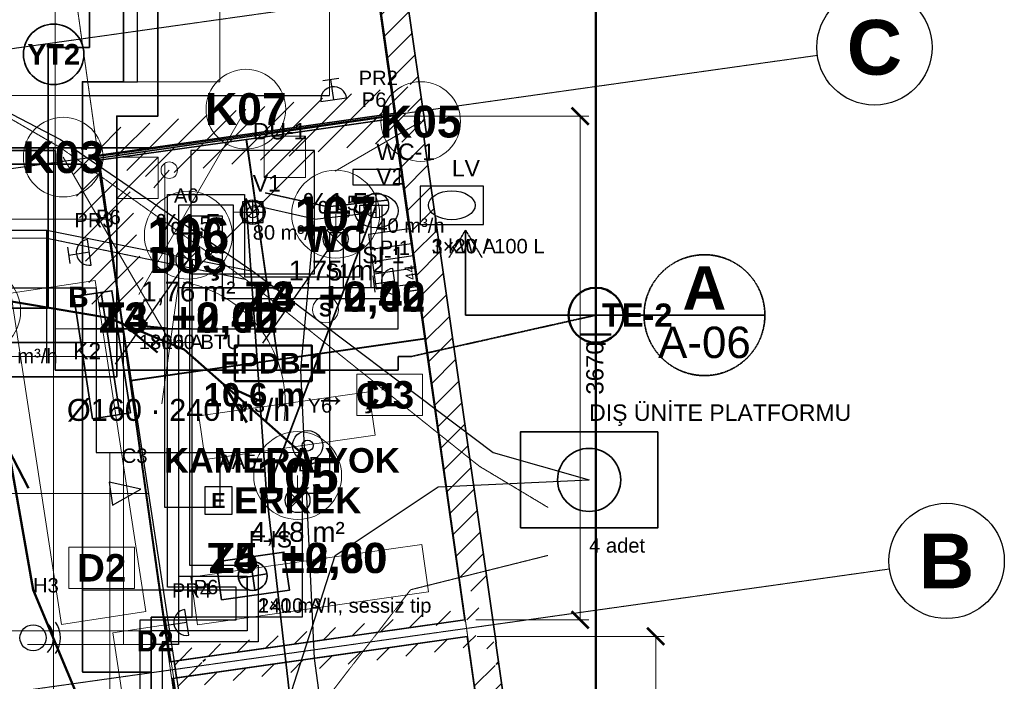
# Model space of a CAD drawing. Header units: millimetres. Extents: x -4770 to 15512, y -5017 to 16972.
# Tile 7 of 8: x 7753 to 14924, y 4633 to 9452. Entities that reach past the tile are written whole.
import ezdxf
from ezdxf.enums import TextEntityAlignment as Align

# ---------------------------------------------------------------- set-up
doc = ezdxf.new("R2010")
doc.units = ezdxf.units.MM
doc.linetypes.add('DASHDOT', pattern=[3.556, 2.54, -0.508, 0, -0.508])
doc.linetypes.add('DASHED', pattern=[1.524, 1.27, -0.254])
for name, color, linetype, lineweight in [('A-DUVAR-MEVCUT', 8, 'Continuous', 35), ('A-DUVAR-YENI', 1, 'Continuous', 35), ('A-EKIPMAN', 9, 'Continuous', 18), ('A-KAPI', 8, 'Continuous', 18), ('A-KESIT-HAT', 1, 'DASHDOT', 35), ('A-MAHAL', 250, 'Continuous', 18), ('A-MOBILYA', 9, 'Continuous', 18), ('A-TAVAN-KAPAK', 150, 'Continuous', 18), ('A-TAVAN-SINIR', 150, 'Continuous', 25), ('A-TAVAN-YAZI', 150, 'Continuous', 13), ('A-YANGIN-EKIP', 1, 'Continuous', 35), ('A-YANGIN-KACIS', 3, 'Continuous', 50), ('A-YAZI', 7, 'Continuous', 13), ('A-ZEMIN-DERZ', 253, 'Continuous', 13), ('A-ZEMIN-SINIR', 30, 'Continuous', 25), ('A-ZEMIN-YAZI', 30, 'Continuous', 13), ('E-AYD-ACIL', 3, 'Continuous', 25), ('E-AYD-ANAHTAR', 2, 'Continuous', 18), ('E-AYD-DOWNLIGHT', 2, 'Continuous', 25), ('E-AYD-LINYE', 2, 'Continuous', 25), ('E-AYD-SORTI', 2, 'DASHED', 18), ('E-KUVVET-CIHAZ', 5, 'Continuous', 25), ('E-KUVVET-LINYE', 5, 'Continuous', 25), ('E-KUVVET-PRIZ', 5, 'Continuous', 25), ('E-TOPRAK-BARA', 3, 'Continuous', 50), ('E-TOPRAK-ELEKTROT', 3, 'Continuous', 50), ('E-TOPRAK-ILETKEN', 3, 'DASHDOT', 35), ('E-TOPRAK-SERIT', 3, 'Continuous', 50), ('E-TOPRAK-YAZI', 3, 'Continuous', 13), ('E-YAZI', 7, 'Continuous', 13), ('E-ZAYIF-KAMERA', 6, 'Continuous', 25), ('E-ZAYIF-LINYE', 6, 'DASHED', 13), ('E-ZAYIF-SES', 6, 'Continuous', 25), ('E-ZAYIF-TAVA', 6, 'Continuous', 18), ('E-ZAYIF-YANGIN', 1, 'Continuous', 25), ('G-AKS-BALON', 8, 'Continuous', 25), ('G-AKS-HAT', 8, 'DASHDOT', 18), ('G-OLCU', 7, 'Continuous', 13), ('M-HAVA-BESLEME', 3, 'Continuous', 35), ('M-HAVA-BRANSMAN', 3, 'DASHED', 18), ('M-HAVA-CIHAZ', 2, 'Continuous', 35), ('M-HAVA-ISLAK', 6, 'Continuous', 25), ('M-HAVA-MENFEZ', 3, 'Continuous', 25), ('M-KLIMA-BAKIR', 4, 'Continuous', 25), ('M-KLIMA-DIS', 4, 'Continuous', 35), ('M-KLIMA-DRENAJ', 4, 'DASHED', 18), ('M-KLIMA-IC', 4, 'Continuous', 35), ('M-SIHHI-CIHAZ', 8, 'Continuous', 25), ('M-SIHHI-PIS', 8, 'Continuous', 35), ('M-SIHHI-SICAK', 30, 'DASHED', 25), ('M-SIHHI-TEMIZ', 5, 'Continuous', 25), ('M-YAZI', 7, 'Continuous', 13)]:
    doc.layers.add(name, color=color, linetype=linetype, lineweight=lineweight)
doc.styles.add('GYM', font='arial.ttf')
doc.styles.add('GYM-B', font='arialbd.ttf')
doc.dimstyles.new('GYM-50', dxfattribs={"dimscale": 50, "dimtxt": 2.5, "dimasz": 2.5, "dimexe": 1.25, "dimexo": 1.5, "dimgap": 0.9, "dimtad": 1, "dimdec": 0, "dimtxsty": 'GYM', "dimblk": 'ARCHTICK', "dimcen": 2.5, "dimclrd": 7, "dimclre": 7, "dimclrt": 7, "dimazin": 3, "dimtfac": 1, "dimtmove": 0, "dimatfit": 3, "dimlwd": 18, "dimlwe": 13})

# ---------------------------------------------------------------- blocks, each defined once
blk = doc.blocks.new('_ARCHTICK')
at = {"color": 0, "linetype": 'BYBLOCK', "const_width": 0.15}
blk.add_lwpolyline([(-0.5, -0.5), (0.5, 0.5)], dxfattribs=at)
blk = doc.blocks.new('M_MENFEZ_BESLEME')
for p, q in [((-150, 40), (150, 40)), ((-150, 0), (150, 0)), ((-150, -40), (150, -40))]:
    blk.add_line(p, q)
blk.add_lwpolyline([(-150, -75), (150, -75), (150, 75), (-150, 75)], close=True)
at = {"style": 'GYM'}
for tag, p, height in [('KOD', (0, 140), 120), ('DEBI', (0, -200), 105)]:
    blk.add_attdef(tag, p, '', height=height, dxfattribs=at)
blk = doc.blocks.new('M_VALF')
for p, q in [((0, -90), (0, 90)), ((-90, 0), (90, 0))]:
    blk.add_line(p, q)
blk.add_circle((0, 0), 90)
at = {"style": 'GYM'}
for tag, p, height in [('KOD', (0, 150), 120), ('DEBI', (0, -200), 105)]:
    blk.add_attdef(tag, p, '', height=height, dxfattribs=at)
blk = doc.blocks.new('M_FAN')
for q in [(0, 105), (-105, 0), (105, 0), (0, -105)]:
    blk.add_line((0, 0), q)
blk.add_lwpolyline([(-250, -140), (250, -140), (250, 140), (-250, 140)], close=True)
blk.add_circle((0, 0), 105)
at = {"style": 'GYM'}
for tag, p, height in [('KOD', (0, 210), 120), ('TANIM', (0, -270), 105)]:
    blk.add_attdef(tag, p, '', height=height, dxfattribs=at)
blk = doc.blocks.new('M_KLIMA_IC')
blk.add_line((-450, -60), (450, -60))
blk.add_lwpolyline([(-450, -140), (450, -140), (450, 140), (-450, 140)], close=True)
at = {"style": 'GYM'}
for tag, p, height in [('KOD', (0, 215), 120), ('KAPASITE', (0, -270), 105)]:
    blk.add_attdef(tag, p, '', height=height, dxfattribs=at)
blk = doc.blocks.new('M_KLIMA_DIS')
blk.add_lwpolyline([(-500, -350), (500, -350), (500, 350), (-500, 350)], close=True)
blk.add_circle((0, 0), 230)
at = {"style": 'GYM'}
for tag, p, height in [('KOD', (0, 430), 120), ('ADET', (0, -530), 105)]:
    blk.add_attdef(tag, p, '', height=height, dxfattribs=at)
blk = doc.blocks.new('M_KLOZET')
blk.add_lwpolyline([(-170, 150), (170, 150), (170, 260), (-170, 260)], close=True)
blk.add_ellipse((0, -40), major_axis=(160, 0), ratio=0.78)
at = {"style": 'GYM'}
blk.add_attdef('KOD', (0, 330), '', height=120, dxfattribs=at)
blk = doc.blocks.new('M_LAVABO')
blk.add_lwpolyline([(-230, -140), (230, -140), (230, 140), (-230, 140)], close=True)
blk.add_ellipse((0, 0), major_axis=(170, 0), ratio=0.62)
at = {"style": 'GYM'}
blk.add_attdef('KOD', (0, 210), '', height=120, dxfattribs=at)
blk = doc.blocks.new('M_DUS')
blk.add_line((-450, -450), (450, 450))
blk.add_lwpolyline([(-450, -450), (450, -450), (450, 450), (-450, 450)], close=True)
blk.add_circle((0, 0), 80)
at = {"style": 'GYM'}
blk.add_attdef('KOD', (0, 530), '', height=120, dxfattribs=at)
blk = doc.blocks.new('M_SUZGEC')
blk.add_lwpolyline([(-75, -75), (75, -75), (75, 75), (-75, 75)], close=True)
blk.add_circle((0, 0), 42)
blk = doc.blocks.new('M_ISITICI')
for p, q in [((-90, -150), (-90, 150)), ((0, -150), (0, 150)), ((90, -150), (90, 150))]:
    blk.add_line(p, q)
blk.add_lwpolyline([(-200, -150), (200, -150), (200, 150), (-200, 150)], close=True)
at = {"style": 'GYM'}
for tag, p, height in [('KOD', (0, 225), 120), ('GUC', (0, -285), 105)]:
    blk.add_attdef(tag, p, '', height=height, dxfattribs=at)
blk = doc.blocks.new('E_DOWNLIGHT')
for p, q in [((-64, -64), (64, 64)), ((-64, 64), (64, -64))]:
    blk.add_line(p, q)
blk.add_circle((0, 0), 90)
at = {"style": 'GYM'}
blk.add_attdef('LINYE', (0, 210), '', height=105, dxfattribs=at)
blk = doc.blocks.new('E_ACIL')
blk.add_lwpolyline([(-100, -100), (100, -100), (100, 100), (-100, 100)], close=True)
at = {"style": 'GYM-B'}
blk.add_text('E', height=110, dxfattribs=at).set_placement((0, 0), align=Align.MIDDLE_CENTER)
at = {"style": 'GYM'}
blk.add_attdef('KOD', (0, 230), '', height=105, dxfattribs=at)
blk = doc.blocks.new('E_ANAHTAR')
blk.add_line((0, 0), (130, 110))
blk.add_circle((0, 0), 60)
at = {"style": 'GYM'}
blk.add_attdef('KOD', (0, 240), '', height=105, dxfattribs=at)
blk = doc.blocks.new('E_SENSOR')
blk.add_circle((0, 0), 95)
at = {"style": 'GYM-B'}
blk.add_text('S', height=100, dxfattribs=at).set_placement((0, 0), align=Align.MIDDLE_CENTER)
at = {"style": 'GYM'}
blk.add_attdef('KOD', (0, 230), '', height=105, dxfattribs=at)
blk = doc.blocks.new('E_PRIZ')
for p, q in [((-60, 150), (60, 150)), ((0, 0), (0, 150)), ((-95, 0), (95, 0))]:
    blk.add_line(p, q)
blk.add_arc((0, 0), 95, 0, 180)
at = {"style": 'GYM'}
for tag, p in [('KOD', (195, 80)), ('LINYE', (195, -80))]:
    blk.add_attdef(tag, p, '', height=105, dxfattribs=at)
blk = doc.blocks.new('E_PRIZ_IP44')
for p, q in [((-60, 150), (60, 150)), ((0, 0), (0, 150)), ((-95, 0), (95, 0))]:
    blk.add_line(p, q)
blk.add_arc((0, 0), 95, 0, 180)
at = {"style": 'GYM'}
blk.add_text('IP44', height=70, dxfattribs=at).set_placement((0, -120), align=Align.MIDDLE_CENTER)
blk.add_attdef('KOD', (205, 80), '', height=105, dxfattribs=at)
blk = doc.blocks.new('E_KAMERA')
blk.add_lwpolyline([(-110, -85), (110, 0), (-110, 85)], close=True)
at = {"style": 'GYM'}
blk.add_attdef('KOD', (0, 210), '', height=105, dxfattribs=at)
blk = doc.blocks.new('E_HOPARLOR')
blk.add_circle((0, 0), 95)
for radius, start, end in [(150, -45, 45), (200, -35, 35)]:
    blk.add_arc((0, 0), radius, start, end)
at = {"style": 'GYM'}
blk.add_attdef('KOD', (0, 330), '', height=105, dxfattribs=at)
blk = doc.blocks.new('E_DEDEKTOR')
for radius in [110, 40]:
    blk.add_circle((0, 0), radius)
at = {"style": 'GYM'}
blk.add_attdef('KOD', (0, 240), '', height=105, dxfattribs=at)

msp = doc.modelspace()

# ---------------------------------------------------------------- hatches: boundary and pattern name
at = {"layer": 'A-DUVAR-MEVCUT'}
h = msp.add_hatch(dxfattribs=at)
h.set_pattern_fill('ANSI31', scale=40)
h.paths.add_polyline_path([(11012, 4959), (11563, 1104), (11760.98784, 1132.29865), (11209.98784, 4987.29865)])
h.paths.add_polyline_path([(11353, 1092.99729), (11563, 1104), (11532.98444, 1314), (11735.01704, 1314), (11773, 1048.25716), (11773, 914.72839), (11377.37373, 894), (11353, 894)])
h.paths.add_polyline_path([(11563, 1104), (10456, 1046), (10466.46442, 846.27395), (11573.46442, 904.27395)])
h.paths.add_polyline_path([(10432.29032, 1256), (10456, 1046), (10666, 1057.00271), (10666, 856.72839), (10278.39157, 836.42009), (10275.47486, 862.25383), (10246, 838.72565), (10246, 1256)])
h.paths.add_polyline_path([(10456, 1046), (10400, 1542), (10201.26266, 1519.56191), (10257.26266, 1023.56191)])
h.paths.add_polyline_path([(10190, 1332), (10190, 1534.60563), (10400, 1542), (10423.70968, 1332)])
h.paths.add_polyline_path([(10400, 1542), (10116, 1532), (10123.03789, 1332.12387), (10407.03789, 1342.12387)])
h.paths.add_polyline_path([(10326, 1322), (10129.89105, 1322), (10116, 1532), (10326, 1539.39437)])
h.paths.add_polyline_path([(10116, 1532), (10150, 1018), (10349.56388, 1031.20072), (10315.56388, 1545.20072)])
h.paths.add_polyline_path([(9940, 850.36842), (10150, 1018), (10136.10895, 1228), (10360, 1228), (10360, 840.69587), (10278.39157, 836.42009), (10275.47486, 862.25383), (10207.50852, 808), (9940, 808)])
h.paths.add_polyline_path([(10150, 1018), (9527.47436, 521.07164), (9652.24609, 364.7642), (10274.77173, 861.69256)])
h.paths.add_polyline_path([(9317.47436, 322.81752), (9531, 498), (9527.47436, 521.07164), (9737.47436, 688.70322), (9737.47436, 408.70048), (9618.47696, 311.07164), (9317.47436, 311.07164)])
h.paths.add_polyline_path([(9527.47436, 521.07164), (9531, 498), (9728.70495, 528.21182), (9725.17931, 551.28346)])
h.paths.add_polyline_path([(9321, 325.71005), (9531, 498), (9527.47436, 521.07164), (9741, 691.51754), (9741, 411.59301), (9590.35551, 288), (9321, 288)])
h.paths.add_polyline_path([(9531, 498), (8924, 0), (9050.85552, -154.62108), (9657.85552, 343.37892)])
h.paths.add_polyline_path([(9134, -86.40699), (8995.54426, -200), (8714, -200), (8714, 0), (8924, 0), (9134, 172.28995)])
h.paths.add_polyline_path([(8924, 0), (3241, 0), (3241, -200), (8924, -200)])
h.paths.add_polyline_path([(3067.59807, 210), (3241, 0), (3451, 0), (3451, -200), (3146.77475, -200), (3031, -59.78993), (3031, 210)])
h.paths.add_polyline_path([(3241, 0), (1957, 1555), (1802.78013, 1427.65703), (3086.78013, -127.34297)])
h.paths.add_polyline_path([(1858.5625, 1345), (1957, 1555), (2130.40193, 1345)])
h.paths.add_polyline_path([(1957, 1555), (1732, 1075), (1913.09179, 990.11322), (2138.09179, 1470.11322)])
h.paths.add_polyline_path([(1522, 904.11387), (1522, 1106.32697), (1732, 1075), (1830.4375, 1285), (1942, 1285), (1942, 1051.78408), (1854.44496, 865), (1784.19936, 865)])
h.paths.add_polyline_path([(1732, 1075), (579, 1247), (549.49132, 1049.18888), (1702.49132, 877.18888)])
h.paths.add_polyline_path([(557.26033, 1457), (579, 1247), (789, 1215.67303), (789, 1037), (631.19936, 1037), (396.03926, 1072.08026), (369, 1333.27294), (369, 1457)])
h.paths.add_polyline_path([(579, 1247), (0, 6840), (-198.93685, 6819.40561), (380.06315, 1226.40561)])
h.paths.add_polyline_path([(210, 6856.82218), (0, 6840), (21.73967, 6630), (-179.32916, 6630), (-210, 6926.27294), (-210, 7023.81848), (116.83741, 7050), (210, 7050)])
h.paths.add_polyline_path([(0, 6840), (1136, 6931), (1120.03003, 7130.36138), (-15.96997, 7039.36138)])
h.paths.add_polyline_path([(1094.75781, 7141), (1136, 6931), (926, 6914.17782), (926, 7141)])
h.paths.add_polyline_path([(1136, 6931), (853, 8372), (656.74886, 8333.45796), (939.74886, 6892.45796)])
h.paths.add_polyline_path([(1063, 8394.4824), (853, 8372), (894.24219, 8162), (690.42172, 8162), (643, 8403.46539), (643, 8550.6605), (935.73101, 8582), (1063, 8582)])
h.paths.add_polyline_path([(853, 8372), (6392, 8965), (6370.70986, 9163.8636), (831.70986, 8570.8636)])
h.paths.add_polyline_path([(6359.19864, 9175), (6392, 8965), (6182, 8942.5176), (6182, 9175)])
h.paths.add_polyline_path([(6392, 8965), (5840, 12499), (5642.39599, 12468.13486), (6194.39599, 8934.13486)])
h.paths.add_polyline_path([(6050, 12524.49073), (5840, 12499), (5872.80136, 12289), (5670.37631, 12289), (5630, 12547.49617), (5630, 12674.9773), (5910.28884, 12709), (6050, 12709)])
h.paths.add_polyline_path([(5840, 12499), (9885, 12990), (9860.90001, 13188.54267), (5815.90001, 12697.54267)])
h.paths.add_polyline_path([(9915.16355, 12780), (9885, 12990), (9675, 12964.50927), (9675, 13165.9773), (9955.28884, 13200), (10056.88905, 13200), (10095, 12934.6698), (10095, 12780)])
h.paths.add_polyline_path([(9885, 12990), (10491, 8771), (10688.96826, 8799.43536), (10082.96826, 13018.43536)])
h.paths.add_polyline_path([(10500.33896, 8561), (10473, 8753), (10281, 8725.32836), (10281, 8741.19293), (10491, 8771), (10460.83645, 8981), (10662.88905, 8981), (10701, 8715.6698), (10701, 8598.80247), (10697.05334, 8598.24229), (10701, 8570.52514), (10701, 8561)])
h.paths.add_polyline_path([(10491, 8771), (8314, 8462), (8342.10598, 8263.98471), (10519.10598, 8572.98471)])
h.paths.add_polyline_path([(8524, 8472.10401), (8329, 8444), (8356.21177, 8252), (8346.09066, 8252), (8314, 8462), (8524, 8491.80707)])
h.paths.add_polyline_path([(8314, 8462), (8485.61987, 7338.92633), (8683.32482, 7369.13815), (8511.70495, 8492.21182)])
h.paths.add_polyline_path([(8455.85699, 7548.92633), (8485.61987, 7338.92633), (8453.52921, 7548.92633)])
h.paths.add_polyline_path([(8485.61987, 7338.92633), (8329, 8444), (8130.97892, 8415.93487), (8287.59879, 7310.8612)])
h.paths.add_polyline_path([(8539, 8474.26586), (8329, 8444), (8358.76288, 8234), (8348.84129, 8234), (8314, 8462), (8539, 8493.93615)])
h.paths.add_polyline_path([(8329, 8444), (10473, 8753), (10444.47015, 8950.95466), (8300.47015, 8641.95466)])
h.paths.add_polyline_path([(10502.90199, 8543), (10473, 8753), (10263, 8722.73414), (10263, 8738.63803), (10491, 8771), (10463.4219, 8963), (10665.4745, 8963), (10683, 8840.98663), (10683, 8543)])
h.paths.add_polyline_path([(10473, 8753), (10996, 5080), (11194.00282, 5108.1937), (10671.00282, 8781.1937)])
h.paths.add_polyline_path([(11024.72088, 4870), (11012, 4959), (10786, 4926.84981), (10786, 5050.16768), (10996, 5080), (10966.09801, 5290), (11168.11534, 5290), (11206, 5023.93814), (11206, 4870)])
h.paths.add_polyline_path([(10996, 5080), (8876.81642, 4778.95156), (8904.94574, 4580.93959), (11024.12932, 4881.98803)])
h.paths.add_polyline_path([(9086.81642, 4685.12827), (8895.31677, 4657.88601), (8876.81642, 4778.95156), (9086.81642, 4808.78389)])
h.paths.add_polyline_path([(8876.81642, 4778.95156), (8895.31677, 4657.88601), (9093.02171, 4688.09783), (9074.52136, 4809.16338)])
h.paths.add_polyline_path([(9105.31677, 4687.76008), (8895.31677, 4657.88601), (8876.81642, 4778.95156), (9105.31677, 4811.41202)])
h.paths.add_polyline_path([(8895.31677, 4657.88601), (11012, 4959), (10983.8321, 5157.00649), (8867.14886, 4855.8925)])
h.paths.add_polyline_path([(11042.01556, 4749), (11012, 4959), (10802, 4929.12593), (10802, 5052.44061), (10996, 5080), (10983.32725, 5169), (11185.34458, 5169), (11222, 4911.57103), (11222, 4910.09728), (11221.04179, 4909.96115), (11222, 4903.25716), (11222, 4749)])

# ---------------------------------------------------------------- linework, layer by layer
msp.add_lwpolyline([(11221.04179, 4909.96115), (11791.94357, 915.72091), (10278.39157, 836.42009), (10275.47486, 862.25383), (9742.65371, 436.93168), (9745.91018, 415.62146), (8995.54426, -200), (3146.77475, -200), (2003.97522, 1183.99787), (1849.85398, 855.2059), (396.03926, 1072.08026), (-220.01508, 7023.01622), (896.54259, 7112.45878), (614.68743, 8547.62938), (6162.00312, 9141.51965), (5610.45834, 12672.60525), (10055.14799, 13212.12135), (10717.45096, 8601.13749), (10697.05334, 8598.24229), (11222.20569, 4910.1265)], close=True, dxfattribs=at)
msp.add_lwpolyline([(9885, 12990), (10491, 8771), (8314, 8462), (8485.61987, 7338.92633), (8329, 8444), (10473, 8753), (10996, 5080), (8876.81642, 4778.95156), (8895.31677, 4657.88601), (11012, 4959), (11563, 1104), (10456, 1046), (10400, 1542), (10116, 1532), (10150, 1018), (9527.47436, 521.07164), (9531, 498), (8924, 0), (3241, 0)], dxfattribs=at)
at = {"layer": 'A-DUVAR-YENI'}
for points in [[(10473, 8753), (8329, 8444), (8849, 4775), (10996, 5080)], [(10475.81937, 8733.19972), (10704.18837, 7129.37691), (9632.65354, 6976.80062), (9404.28454, 8580.62343)], [(9403.29452, 8580.48246), (9631.66352, 6976.65965), (8558.61802, 6823.86825), (8331.29042, 8427.83935)], [(11012, 4959), (8868, 4654), (9466, 472), (10150, 1018), (10116, 1532), (10400, 1542), (10456, 1046), (11563, 1104)]]:
    msp.add_lwpolyline(points, close=True, dxfattribs=at)
at = {"layer": 'A-EKIPMAN'}
for points in [[(8301.8949, 7552.8534), (7689.02869, 7459.07169), (8058.1051, 5047.1466), (8670.97131, 5140.92831)], [(8815.52917, 5045.57862), (8430.01656, 4986.5869), (8664.47083, 3454.42138), (9049.98344, 3513.4131)]]:
    msp.add_lwpolyline(points, close=True, dxfattribs=at)
at = {"layer": 'A-KAPI'}
msp.add_line((8787.3721, 6654.37937), (8912.6279, 7545.62063), dxfattribs=at)
msp.add_arc((8787.3721, 6654.37937), 900, -8, 80, dxfattribs=at)
at = {"layer": 'A-KESIT-HAT'}
for p, q in [((11000, 7920), (10880, 7720)), ((11000, 7300), (11000, 7920)), ((11000, 7920), (11120, 7720)), ((12300, 7300), (11000, 7300)), ((12300, 7300), (13180, 7300))]:
    msp.add_line(p, q, dxfattribs=at)
msp.add_circle((12740, 7300), 440, dxfattribs=at)
at = {"layer": 'A-MAHAL'}
for p, q in [((8620, 7450), (9400, 8800.99963)), ((10050, 8350), (10673.53829, 8710)), ((8850, 7100), (8070, 8450.99963)), ((10054.23645, 7855.00017), (10054.23645, 8035.00017)), ((8981.23664, 7702.2495), (8981.23664, 7882.2495)), ((9777.09054, 5951.43909), (9777.09054, 6131.43909))]:
    msp.add_line(p, q, dxfattribs=at)
for points in [[(10207.46134, 6570), (10687.46134, 6570), (10687.46134, 6870), (10207.46134, 6870)], [(8110, 5310), (8590, 5310), (8590, 5610), (8110, 5610)]]:
    msp.add_lwpolyline(points, close=True, dxfattribs=at)
for centre, radius in [((9400, 8800.99963), 290), ((10673.53829, 8710), 290), ((8070, 8450.99963), 290), ((10054.23645, 8035.00017), 320), ((8981.23664, 7882.2495), 320), ((7439.23048, 7330), 320), ((9777.09054, 6131.43909), 320)]:
    msp.add_circle(centre, radius, dxfattribs=at)
at = {"layer": 'A-MOBILYA'}
for points in [[(9058.45138, 6566.50755), (9103.4583, 6249.68839), (10341.03313, 6425.49665), (10296.02621, 6742.31581)], [(8998.13474, 5391.34292), (9047.36105, 5044.82197), (10730.46282, 5283.9212), (10681.23651, 5630.44215)]]:
    msp.add_lwpolyline(points, close=True, dxfattribs=at)
at = {"layer": 'A-TAVAN-KAPAK'}
for p, q in [((9534.28454, 8303.19972), (9834.28454, 8603.19972)), ((8461.29042, 8150.48246), (8761.29042, 8450.48246))]:
    msp.add_line(p, q, dxfattribs=at)
for points in [[(9534.28454, 8303.19972), (9834.28454, 8303.19972), (9834.28454, 8603.19972), (9534.28454, 8603.19972)], [(8461.29042, 8150.48246), (8761.29042, 8150.48246), (8761.29042, 8450.48246), (8461.29042, 8450.48246)]]:
    msp.add_lwpolyline(points, close=True, dxfattribs=at)
at = {"layer": 'A-TAVAN-SINIR'}
for points in [[(5550, 8520), (5550, 8874.85629), (6392, 8965), (5840, 12499), (9885, 12990), (10491, 8771), (8722.62783, 8520)], [(8924, 0), (7400, 0), (7400, 6700), (2600, 6700), (2600, 8559.03214), (5550, 8874.85629), (5550, 8520), (8722.62783, 8520), (8314, 8462), (9531, 498)], [(10475.81937, 8733.19972), (10704.18837, 7129.37691), (9632.65354, 6976.80062), (9404.28454, 8580.62343)], [(9403.29452, 8580.48246), (9631.66352, 6976.65965), (8558.61802, 6823.86825), (8331.29042, 8427.83935)], [(10996, 5080), (8849, 4775), (8558.75834, 6822.87818), (8558.75899, 6822.87824), (10704.32934, 7128.3869)], [(8868, 4654), (11012, 4959), (11377.3322, 2403.00067), (11377.33214, 2403.00066), (9233.71003, 2096.47603)]]:
    msp.add_lwpolyline(points, close=True, dxfattribs=at)
at = {"layer": 'A-YANGIN-EKIP'}
msp.add_circle((8000, 9200), 220, dxfattribs=at)
at = {"layer": 'A-YANGIN-KACIS'}
for p, q in [((8508.93562, 7234.4451), (8756.31596, 7027.20408)), ((8508.93562, 7234.4451), (8830.20211, 7203.88836)), ((9240.02919, 6794.09189), (9407.76251, 6518.39024)), ((9240.02919, 6794.09189), (9534.47039, 6661.9925)), ((7668.71864, 6327.26104), (7816.57481, 6040.40842))]:
    msp.add_line(p, q, dxfattribs=at)
for points in [[(9800, 6300), (8950, 7050), (8400, 7280), (6800, 7550), (4200, 6700), (2000, 5700), (450, 4350)], [(10100, 3300), (9350, 3380), (8600, 3500), (7850, 5300), (7550, 7000), (5000, 7500), (2200, 6100), (450, 4350)]]:
    msp.add_lwpolyline(points, dxfattribs=at)
at = {"layer": 'A-ZEMIN-DERZ'}
for p, q in [((8000, 0), (8000, 8520)), ((2600, 8000), (8384.59945, 8000)), ((2600, 7000), (8537.4121, 7000)), ((7400, 6000), (8690.22476, 6000)), ((7400, 5000), (8843.03742, 5000))]:
    msp.add_line(p, q, dxfattribs=at)
at = {"layer": 'A-ZEMIN-SINIR'}
for p, q in [((9524.28454, 7096.80062), (10054.23645, 7855.00017)), ((8451.29042, 6943.86825), (8981.23664, 7702.2495))]:
    msp.add_line(p, q, dxfattribs=at)
for points in [[(5550, 8520), (5550, 8874.85629), (6392, 8965), (5840, 12499), (9885, 12990), (10491, 8771), (8722.62783, 8520)], [(8924, 0), (7400, 0), (7400, 6700), (2600, 6700), (2600, 8559.03214), (5550, 8874.85629), (5550, 8520), (8722.62783, 8520), (8314, 8462), (9531, 498)], [(10475.81937, 8733.19972), (10704.18837, 7129.37691), (9632.65354, 6976.80062), (9404.28454, 8580.62343)], [(9403.29452, 8580.48246), (9631.66352, 6976.65965), (8558.61802, 6823.86825), (8331.29042, 8427.83935)], [(10996, 5080), (8849, 4775), (8558.75834, 6822.87818), (8558.75899, 6822.87824), (10704.32934, 7128.3869)], [(8868, 4654), (11012, 4959), (11377.3322, 2403.00067), (11377.33214, 2403.00066), (9233.71003, 2096.47603)]]:
    msp.add_lwpolyline(points, close=True, dxfattribs=at)
at = {"layer": 'E-AYD-LINYE'}
for p, q in [((8610, 9000), (8610, 10300)), ((8210, 7200), (8210, 9000)), ((8210, 9000), (8610, 9000)), ((2310, 8400), (8210, 8400)), ((8210, 8400), (8210, 7200)), ((10110, 7900), (10010, 7900)), ((10010, 7900), (10010, 6000)), ((10110, 7500), (10110, 7900)), ((9010, 7200), (9010, 7700)), ((9010, 7700), (9010, 7500)), ((5610, 7500), (8310, 7500)), ((8310, 7500), (8310, 6300)), ((9010, 7500), (10110, 7500)), ((8210, 7200), (9010, 7200)), ((8810, 7200), (8210, 7200)), ((8810, 5900), (8810, 7200)), ((8310, 6300), (9210, 6300)), ((9210, 6300), (9210, 5900)), ((10010, 6000), (9810, 6000)), ((9810, 6000), (9810, 5100)), ((9210, 5900), (8810, 5900)), ((9810, 5100), (8710, 5100)), ((8710, 5100), (8710, 3500))]:
    msp.add_line(p, q, dxfattribs=at)
at = {"layer": 'E-AYD-SORTI'}
for p, q in [((9210, 9000), (9210, 9600)), ((8210, 7200), (8210, 9000)), ((8210, 9000), (9210, 9000)), ((8810, 8400), (8810, 7200)), ((8810, 7200), (8210, 7200))]:
    msp.add_line(p, q, dxfattribs=at)
at = {"layer": 'E-KUVVET-LINYE'}
for p, q in [((8210, 7800), (8210, 8900)), ((8210, 8900), (10010, 8900)), ((2310, 8400), (8210, 8400)), ((2310, 8400), (8210, 8400)), ((2310, 8400), (8210, 8400)), ((2310, 8400), (8210, 8400)), ((2310, 8400), (8210, 8400)), ((8210, 8400), (8210, 7200)), ((8210, 8400), (8210, 7000)), ((8210, 8400), (8210, 7200)), ((8210, 8400), (8210, 4700)), ((8210, 8400), (8210, 5300)), ((8210, 7200), (8210, 7800)), ((10510, 7200), (10510, 7700)), ((10510, 7500), (8910, 7500)), ((8910, 7500), (8910, 4900)), ((10510, 7200), (10510, 7500)), ((9010, 7200), (8210, 7200)), ((8210, 7200), (10510, 7200)), ((8210, 7200), (10510, 7200)), ((9010, 5100), (9010, 7200)), ((8210, 7000), (8310, 7000)), ((9410, 5300), (9410, 5400)), ((8210, 5300), (9410, 5300)), ((8710, 3900), (8710, 5100)), ((8710, 5100), (9010, 5100)), ((8910, 4900), (8710, 4900)), ((8710, 4900), (8710, 4400)), ((8210, 4700), (8710, 4700)), ((8710, 4700), (8710, 4400))]:
    msp.add_line(p, q, dxfattribs=at)
at = {"layer": 'E-TOPRAK-BARA'}
msp.add_lwpolyline([(9320, 6820), (9880, 6820), (9880, 7080), (9320, 7080)], close=True, dxfattribs=at)
at = {"layer": 'E-TOPRAK-ELEKTROT'}
for p, q in [((11950, 7160), (11950, 7440)), ((11840, 7160), (12060, 7160)), ((11880, 7090), (12020, 7090))]:
    msp.add_line(p, q, dxfattribs=at)
msp.add_circle((11950, 7300), 200, dxfattribs=at)
at = {"layer": 'E-TOPRAK-ILETKEN'}
msp.add_line((11950, 7300), (10610, 7000), dxfattribs=at)
for points in [[(10610, 7000), (10510, 7000), (10510, 6900), (8010, 6900), (8010, 8500), (3010, 8500), (3010, 7700), (2910, 7700)], [(2910, 7700), (2910, 8400), (8210, 8400), (8210, 6900), (9610, 6900)], [(2910, 7700), (2910, 8400), (8210, 8400), (8210, 4700), (8710, 4700), (8710, 2300), (10010, 2300)]]:
    msp.add_lwpolyline(points, dxfattribs=at)
at = {"layer": 'E-TOPRAK-SERIT'}
msp.add_lwpolyline([(11950, 10300), (11950, 7300), (11950, 4300), (11950, 1300)], dxfattribs=at)
at = {"layer": 'E-ZAYIF-LINYE'}
for p, q in [((5910, 7100), (9010, 7100)), ((9010, 7100), (9010, 6300)), ((9810, 6300), (8410, 6300)), ((8410, 6300), (8410, 3900)), ((9010, 6300), (9810, 6300))]:
    msp.add_line(p, q, dxfattribs=at)
at = {"layer": 'E-ZAYIF-TAVA'}
for p, q in [((10010, 11300), (10010, 8900)), ((8010, 7200), (8010, 10300)), ((10010, 8900), (6510, 8900)), ((8510, 7200), (8010, 7200)), ((8510, 6000), (8510, 7200)), ((8510, 4900), (8510, 6000)), ((8710, 4900), (7810, 4900)), ((7810, 4900), (8510, 4900)), ((8710, 2000), (8710, 4900))]:
    msp.add_line(p, q, dxfattribs=at)
at = {"layer": 'G-AKS-BALON'}
for centre in [(13978.16993, 9250.74044), (14503.93786, 5509.70723)]:
    msp.add_circle(centre, 420, dxfattribs=at)
at = {"layer": 'G-AKS-HAT'}
for p, q in [((12090.07894, -2685.5021), (9444.87559, 16136.0977)), ((9933.2611, -2988.62308), (7288.05775, 15832.97672)), ((-3454.70232, 7673.86408), (13441.92041, 10048.52954)), ((-3334.36538, 6817.62228), (13562.25734, 9192.28774)), ((-2808.59745, 3076.58907), (14088.02527, 5451.25453))]:
    msp.add_line(p, q, dxfattribs=at)
at = {"layer": 'M-HAVA-BESLEME'}
msp.add_lwpolyline([(60, 6950), (1060, 6950), (1060, 7350), (1860, 7350), (1860, 4950), (4060, 4950), (4060, 7350), (7960, 7350), (7960, 9250), (8260, 9250), (8260, 10100), (8760, 10100), (8760, 8750), (8460, 8750), (8460, 6850), (4560, 6850), (4560, 4450), (1360, 4450), (1360, 6450), (560, 6450), (560, 6300), (60, 6300)], close=True, dxfattribs=at)
msp.add_lwpolyline([(310, 6300), (310, 6700), (1310, 6700), (1310, 7100), (1610, 7100), (1610, 4700), (4310, 4700), (4310, 7100), (8210, 7100), (8210, 9000), (8510, 9000), (8510, 10100)], dxfattribs=at)
at = {"layer": 'M-HAVA-BRANSMAN'}
for p, q in [((9310, 8050), (9450, 8050)), ((9450, 8050), (9450, 8050)), ((10310, 8100), (10350, 8100)), ((10350, 8100), (10350, 8100))]:
    msp.add_line(p, q, dxfattribs=at)
at = {"layer": 'M-HAVA-ISLAK'}
for points in [[(8630, 1520), (8630, 5080), (9330, 5080), (9330, 5320), (8830, 5320), (8830, 8180), (9390, 8180), (9390, 7580), (10230, 7580), (10230, 8100), (10390, 8100), (10390, 7420), (9230, 7420), (9230, 8020), (8990, 8020), (8990, 5480), (9490, 5480), (9490, 4920), (8790, 4920), (8790, 1680)], [(10310, 8100), (10310, 7500), (9310, 7500), (9310, 8100), (8910, 8100), (8910, 5400), (9410, 5400), (9410, 5000), (8710, 5000), (8710, 1600), (9810, 1600), (9810, 2000), (9710, 2000), (9710, 2500), (10910, 2500), (10910, 1900), (11210, 1900), (11210, 2400)]]:
    msp.add_lwpolyline(points, dxfattribs=at)
at = {"layer": 'M-KLIMA-BAKIR'}
for points in [[(7050, 11900), (7050, 9100), (8050, 8580), (9450, 7620), (11200, 6300), (11900, 6100)], [(1300, 7350), (1300, 7920), (5950, 7920), (7950, 7920), (9450, 7620), (11200, 6300), (11900, 6100)], [(7950, 6950), (7950, 7920), (9450, 7620), (11200, 6300), (11900, 6100)], [(5950, 280), (9050, 620), (9520, 3900), (10050, 5550), (10800, 6050), (11900, 6100)]]:
    msp.add_lwpolyline(points, dxfattribs=at)
at = {"layer": 'M-KLIMA-DRENAJ'}
for points in [[(7050, 11900), (7050, 9100), (8050, 8520), (9400, 7560), (11100, 6200), (11600, 5900)], [(1300, 7350), (1300, 7860), (5950, 7860), (7950, 7860), (9400, 7560), (11100, 6200), (11600, 5900)], [(7950, 6950), (7950, 7860), (9400, 7560), (11100, 6200), (11600, 5900)], [(5950, 280), (9050, 620), (9520, 3900), (10600, 5300), (11600, 5550)]]:
    msp.add_lwpolyline(points, dxfattribs=at)
at = {"layer": 'M-SIHHI-PIS'}
for points in [[(9400, 8150), (9550, 6000), (9850, 3400), (10600, 1700), (11200, 1200)], [(9450, 8050), (9400, 8150)], [(10350, 8100), (9550, 6000)]]:
    msp.add_lwpolyline(points, dxfattribs=at)
at = {"layer": 'M-SIHHI-SICAK'}
for points in [[(9990, 8090), (9540, 8190)], [(9990, 8090), (10440, 8140)]]:
    msp.add_lwpolyline(points, dxfattribs=at)
at = {"layer": 'M-SIHHI-TEMIZ'}
for points in [[(9900, 8000), (9450, 8100)], [(9900, 8000), (10350, 8050)], [(10950, 1350), (10200, 2600), (9900, 4800), (9800, 6900), (9900, 8000)]]:
    msp.add_lwpolyline(points, dxfattribs=at)

# ---------------------------------------------------------------- block references
at = {"layer": 'E-AYD-ACIL'}
msp.add_blockref('E_ACIL', (9200, 5950), dxfattribs=at).add_auto_attribs({'KOD': 'AA5'})
at = {"layer": 'E-AYD-ANAHTAR'}
ref = msp.add_blockref('E_ANAHTAR', (8842, 8356), dxfattribs=dict(at, rotation=188.2))
ref.add_attrib('KOD', 'A6', (8876.23094, 8118.4537), dxfattribs={"layer": '0', "height": 105, "style": 'GYM'})
msp.add_blockref('E_SENSOR', (9980, 7340), dxfattribs=at).add_auto_attribs({'KOD': 'S1'})
at = {"layer": 'E-AYD-DOWNLIGHT'}
for p in [(10054.23645, 7855.00017), (8981.23664, 7702.2495), (9777.09054, 5951.43909)]:
    msp.add_blockref('E_DOWNLIGHT', p, dxfattribs=at).add_auto_attribs({'LINYE': 'L5'})
at = {"layer": 'E-KUVVET-CIHAZ'}
ref = msp.add_blockref('M_ISITICI', (10470, 7710), dxfattribs=dict(at, rotation=98.1))
ref.add_attrib('KOD', 'SI-1', (10247.24468, 7678.29722), dxfattribs={"layer": '0', "height": 120, "style": 'GYM'})
ref.add_attrib('GUC', '1×20 A', (10752.15674, 7750.15685), dxfattribs={"layer": '0', "height": 105, "style": 'GYM'})
ref = msp.add_blockref('M_KLIMA_IC', (8354, 7012), dxfattribs=dict(at, rotation=98.7))
ref.add_attrib('KOD', 'K2', (8141.47381, 6979.47892), dxfattribs={"layer": '0', "height": 120, "style": 'GYM'})
ref.add_attrib('KAPASITE', '1×16 A', (8620.89335, 7052.84042), dxfattribs={"layer": '0', "height": 105, "style": 'GYM'})
ref = msp.add_blockref('M_FAN', (9450, 5400), dxfattribs=dict(at, rotation=8.1))
ref.add_attrib('KOD', 'F-IS', (9420.41074, 5607.90497), dxfattribs={"layer": '0', "height": 120, "style": 'GYM'})
ref.add_attrib('TANIM', '1×10 A', (9488.04333, 5132.69361), dxfattribs={"layer": '0', "height": 105, "style": 'GYM'})
at = {"layer": 'E-KUVVET-PRIZ'}
ref = msp.add_blockref('E_PRIZ', (10040, 8869), dxfattribs=dict(at, rotation=8.1))
ref.add_attrib('KOD', 'PR2', (10221.78251, 8975.67763), dxfattribs={"layer": '0', "height": 105, "style": 'GYM'})
ref.add_attrib('LINYE', 'P6', (10244.32671, 8817.27385), dxfattribs={"layer": '0', "height": 105, "style": 'GYM'})
ref = msp.add_blockref('E_PRIZ', (8260, 7758), dxfattribs=dict(at, rotation=98.7))
ref.add_attrib('KOD', 'PR3', (8151.42463, 7938.65544), dxfattribs={"layer": '0', "height": 105, "style": 'GYM'})
ref.add_attrib('LINYE', 'P6', (8309.58365, 7962.85717), dxfattribs={"layer": '0', "height": 105, "style": 'GYM'})
ref = msp.add_blockref('E_PRIZ_IP44', (10483, 7547), dxfattribs=dict(at, rotation=98.1))
ref.add_attrib('KOD', 'PI1', (10374.91335, 7738.68275), dxfattribs={"layer": '0', "height": 105, "style": 'GYM'})
ref = msp.add_blockref('E_PRIZ', (8970, 5062), dxfattribs=dict(at, rotation=98.7))
ref.add_attrib('KOD', 'PR4', (8861.42463, 5242.65544), dxfattribs={"layer": '0', "height": 105, "style": 'GYM'})
ref.add_attrib('LINYE', 'P6', (9019.58365, 5266.85717), dxfattribs={"layer": '0', "height": 105, "style": 'GYM'})
at = {"layer": 'E-ZAYIF-KAMERA'}
ref = msp.add_blockref('E_KAMERA', (8526, 6016), dxfattribs=dict(at, rotation=8.1))
ref.add_attrib('KOD', 'C3', (8496.41074, 6223.90497), dxfattribs={"layer": '0', "height": 105, "style": 'GYM'})
at = {"layer": 'E-ZAYIF-SES'}
msp.add_blockref('E_HOPARLOR', (7850, 4950), dxfattribs=at).add_auto_attribs({'KOD': 'H3'})
at = {"layer": 'E-ZAYIF-YANGIN'}
msp.add_blockref('E_DEDEKTOR', (9850, 6350), dxfattribs=at).add_auto_attribs({'KOD': 'Y6'})
at = {"layer": 'M-HAVA-CIHAZ'}
ref = msp.add_blockref('M_FAN', (9450, 5400), dxfattribs=dict(at, rotation=8.1))
ref.add_attrib('KOD', 'F-IS', (9420.41074, 5607.90497), dxfattribs={"layer": '0', "height": 120, "style": 'GYM'})
ref.add_attrib('TANIM', '240 m³/h, sessiz tip', (9488.04333, 5132.69361), dxfattribs={"layer": '0', "height": 105, "style": 'GYM'})
at = {"layer": 'M-HAVA-MENFEZ'}
for name, p, values in [('M_VALF', (9450, 8050), {'KOD': 'V1', 'DEBI': '80 m³/h'}), ('M_VALF', (10350, 8100), {'KOD': 'V2', 'DEBI': '40 m³/h'}), ('M_MENFEZ_BESLEME', (7450, 7150), {'KOD': 'M3', 'DEBI': '250 m³/h'})]:
    msp.add_blockref(name, p, dxfattribs=at).add_auto_attribs(values)
at = {"layer": 'M-KLIMA-DIS'}
msp.add_blockref('M_KLIMA_DIS', (11900, 6100), dxfattribs=at).add_auto_attribs({'KOD': 'DIŞ ÜNİTE PLATFORMU', 'ADET': '4 adet'})
at = {"layer": 'M-KLIMA-IC'}
ref = msp.add_blockref('M_KLIMA_IC', (8354, 7012), dxfattribs=dict(at, rotation=98.7))
ref.add_attrib('KOD', 'K2', (8141.47381, 6979.47892), dxfattribs={"layer": '0', "height": 120, "style": 'GYM'})
ref.add_attrib('KAPASITE', '18000 BTU', (8620.89335, 7052.84042), dxfattribs={"layer": '0', "height": 105, "style": 'GYM'})
at = {"layer": 'M-SIHHI-CIHAZ'}
for name, p, values in [('M_DUS', (9450, 8050), {'KOD': 'DU-1'}), ('M_KLOZET', (10350, 8100), {'KOD': 'WC-1'}), ('M_LAVABO', (10900, 8100), {'KOD': 'LV'})]:
    msp.add_blockref(name, p, dxfattribs=at).add_auto_attribs(values)
msp.add_blockref('M_SUZGEC', (9450, 8050), dxfattribs=at)
ref = msp.add_blockref('M_ISITICI', (10470, 7710), dxfattribs=dict(at, rotation=98.1))
ref.add_attrib('KOD', 'SI-1', (10247.24468, 7678.29722), dxfattribs={"layer": '0', "height": 120, "style": 'GYM'})
ref.add_attrib('GUC', '3 kW / 100 L', (10752.15674, 7750.15685), dxfattribs={"layer": '0', "height": 105, "style": 'GYM'})

# ---------------------------------------------------------------- texts
at = {"layer": 'A-EKIPMAN', "style": 'GYM-B'}
for s, p in [('B', (8180, 7432.8534)), ('D2', (8740, 4925.57862))]:
    msp.add_text(s, height=150, dxfattribs=at).set_placement(p, align=Align.MIDDLE_CENTER)
at = {"layer": 'A-KESIT-HAT'}
for s, height, style, p in [('A', 316.8, 'GYM-B', (12740, 7498)), ('A-06', 228.8, 'GYM', (12740, 7102))]:
    msp.add_text(s, height=height, dxfattribs=dict(at, style=style)).set_placement(p, align=Align.MIDDLE_CENTER)
at = {"layer": 'A-MAHAL', "style": 'GYM-B'}
for s, height, p in [('K07', 232, (9400, 8800.99963)), ('K05', 232, (10673.53829, 8710)), ('K03', 232, (8070, 8450.99963)), ('107', 256, (10054.23645, 8035.00017)), ('106', 256, (8981.23664, 7882.2495)), ('D3', 200, (10447.46134, 6720)), ('105', 256, (9777.09054, 6131.43909)), ('D2', 200, (8350, 5460))]:
    msp.add_text(s, height=height, dxfattribs=at).set_placement(p, align=Align.MIDDLE_CENTER)
at = {"layer": 'A-TAVAN-YAZI', "style": 'GYM-B'}
for s, p in [('T3  +2,40', (10054.23645, 7435.00017)), ('T3  +2,40', (8981.23664, 7282.2495)), ('T4  +2,60', (9777.09054, 5531.43909))]:
    msp.add_text(s, height=220, dxfattribs=at).set_placement(p, align=Align.MIDDLE_CENTER)
at = {"layer": 'A-YANGIN-EKIP', "style": 'GYM-B'}
msp.add_text('YT2', height=150, dxfattribs=at).set_placement((8000, 9200), align=Align.MIDDLE_CENTER)
at = {"layer": 'A-YANGIN-KACIS', "style": 'GYM-B'}
msp.add_text('10,6 m → Ç1', height=170, dxfattribs=at).set_placement((9800, 6720), align=Align.MIDDLE_CENTER)
at = {"layer": 'A-YAZI'}
for s, height, style, p in [('WC', 190, 'GYM-B', (10054.23645, 7855.00017)), ('DUŞ', 190, 'GYM-B', (8981.23664, 7702.2495)), ('1,75 m²', 145, 'GYM', (10054.23645, 7625.00017)), ('1,76 m²', 145, 'GYM', (8981.23664, 7472.2495)), ('ERKEK', 190, 'GYM-B', (9777.09054, 5951.43909)), ('4,48 m²', 145, 'GYM', (9777.09054, 5721.43909))]:
    msp.add_text(s, height=height, dxfattribs=dict(at, style=style)).set_placement(p, align=Align.MIDDLE_CENTER)
at = {"layer": 'A-ZEMIN-YAZI'}
for s, height, style, p in [('%1,5', 150, 'GYM', (10054.23645, 8115.00017)), ('%1,5', 150, 'GYM', (8981.23664, 7962.2495)), ('Z4  −0,02', 220, 'GYM-B', (10054.23645, 7435.00017)), ('Z4  −0,02', 220, 'GYM-B', (8981.23664, 7282.2495)), ('Z5  ±0,00', 220, 'GYM-B', (9777.09054, 5531.43909))]:
    msp.add_text(s, height=height, dxfattribs=dict(at, style=style)).set_placement(p, align=Align.MIDDLE_CENTER)
at = {"layer": 'E-TOPRAK-YAZI', "style": 'GYM-B'}
for s, height, p in [('TE-2', 170, (12250, 7300)), ('EPDB-1', 150, (9600, 6950))]:
    msp.add_text(s, height=height, dxfattribs=at).set_placement(p, align=Align.MIDDLE_CENTER)
at = {"layer": 'E-YAZI', "style": 'GYM-B'}
msp.add_text('KAMERA YOK', height=180, dxfattribs=at).set_placement((9661.9429, 6242), align=Align.MIDDLE_CENTER)
at = {"layer": 'G-AKS-BALON', "style": 'GYM-B'}
for s, p in [('C', (13978.16993, 9250.74044)), ('B', (14503.93786, 5509.70723))]:
    msp.add_text(s, height=399, dxfattribs=at).set_placement(p, align=Align.MIDDLE_CENTER)
at = {"layer": 'M-YAZI', "style": 'GYM'}
msp.add_text('Ø160 · 240 m³/h', height=160, dxfattribs=at).set_placement((8910, 6610), align=Align.MIDDLE_CENTER)

# ---------------------------------------------------------------- dimensions: what is measured, and where the dimension line sits
at = {"layer": 'G-OLCU'}
for base, p1, p2 in [((11835, 8750), (10470, 8750), (11000, 5080)), ((12385, 1100), (11560, 1100), (11010, 4960))]:
    msp.add_linear_dim(base=base, p1=p1, p2=p2, angle=90, dimstyle='GYM-50', dxfattribs=at).render()

doc.saveas('drawing.dxf')
